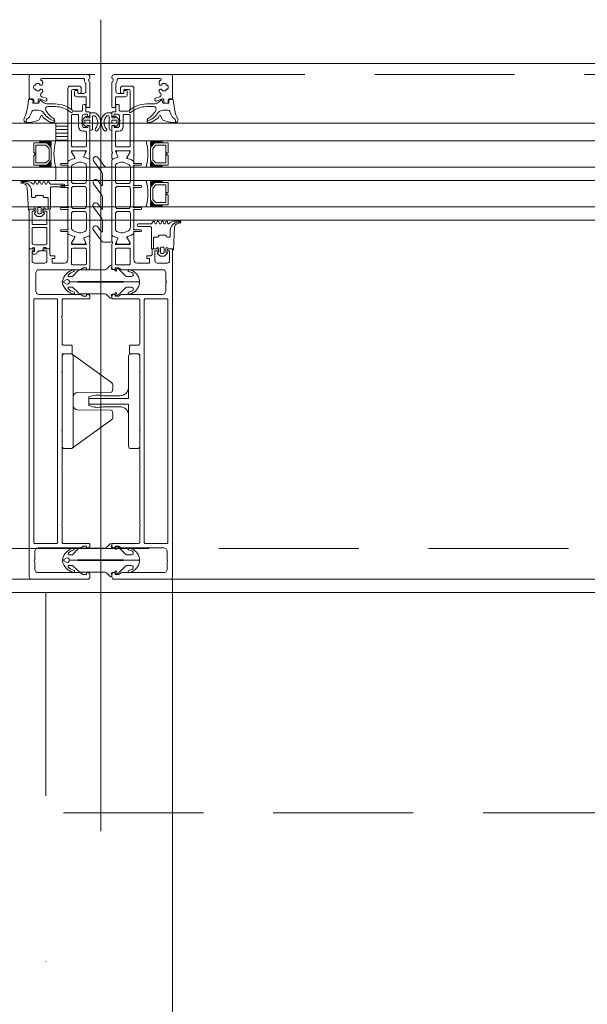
# Model space of a CAD drawing. Header units: millimetres. Extents: x 144573 to 336993, y 74252 to 247042.
# Tile 194 of 256: x 153900 to 154157, y 197868 to 198315. Entities that reach past the tile are written whole.
import ezdxf

# ---------------------------------------------------------------- set-up
doc = ezdxf.new("R2010")
doc.units = ezdxf.units.MM
doc.linetypes.add('CK_Čerchovaná 50', pattern=[6, 3, -1.5, 0, -1.5])
doc.linetypes.add('ČÁRKOVANÁ', pattern=[19.05, 12.7, -6.35])
for name, color, linetype, lineweight in [('FASÁDA DETAILNÍ', 255, 'Continuous', 0), ('NOVA', 255, 'Continuous', 0), ('TENKA', 255, 'Continuous', 0)]:
    doc.layers.add(name, color=color, linetype=linetype, lineweight=lineweight)

# ---------------------------------------------------------------- blocks, each defined once
blk = doc.blocks.new('244748_a')
blk.add_lwpolyline([(8.32, -1.69, 0.082248), (6.34, -0.9, -1.09695), (6.94, -0.1, -0.315353), (11.26, -5.15, -0.480529), (10.87, -5.64), (4.27, -5.64), (4.08, -5.45), (-16.53, -5.45), (-16.72, -5.64), (-20.43, -5.64, 0.574019), (-21.93, -4.78), (-22.99, -5.4, 0.524827), (-22.99, -5.9), (-21.93, -6.52, 0.574021), (-20.43, -5.66), (-16.72, -5.66), (-16.53, -5.85), (4.08, -5.85), (4.27, -5.66), (10.87, -5.66, -0.480529), (11.26, -6.15, -0.326229), (6.88, -11.09, -1.09695), (6.28, -10.3, 0.081457), (8.32, -9.61, 0.599203), (7.48, -8.05), (5.52, -8.05, 0.198965), (5.17, -8.2), (2.22, -11.15), (0.93, -12.01, -0.738038), (0.51, -11.62), (0.87, -11, 1), (0.35, -10.7), (0, -11.3), (-0.98, -11.3, 0.619205), (-1.45, -12.06), (-1.28, -12.43, -0.808139), (-2.04, -13.04), (-3.63, -11.44, 0.198906), (-4.34, -11.15), (-14.99, -11.15, -0.198936), (-16.76, -10.42), (-18.98, -8.2, 0.198942), (-19.33, -8.05), (-20.67, -8.05, 0.500217), (-21.09, -8.73, 0.122037), (-18.5, -10.27, -1.093735), (-19.1, -11.07, -0.240768), (-23.7, -6.07, -0.106226), (-23.7, -5.23, -0.256232), (-19, -0.13, -1.093735), (-18.4, -0.92, 0.116856), (-21.09, -2.57, 0.500217), (-20.67, -3.25), (-19.33, -3.25, 0.198942), (-18.98, -3.1), (-16.75, -0.88, -0.198936), (-14.99, -0.15), (-4.34, -0.15, 0.198907), (-3.63, 0.14), (-2.04, 1.74, -0.808139), (-1.28, 1.13), (-1.45, 0.76, 0.619205), (-0.98, 0), (0, 0), (0.35, -0.6, 1), (0.87, -0.3), (0.51, 0.32, -0.738038), (0.93, 0.71), (2.22, -0.15), (5.17, -3.1, 0.198965), (5.52, -3.25), (7.48, -3.25, 0.599203)], format="xyb", close=True)
blk = doc.blocks.new('236134_0100_s_v')
for points in [[(22.8, -23), (22.8, -5), (42, -5, 0.414214), (43, -4), (43, -1, 0.414214), (42, 0), (1, 0, 0.414214), (0, -1), (0, -4, 0.414214), (1, -5), (20.2, -5), (20.2, -23)], [(15, -5, -0.414214), (19, -9), (19, -16.57, 0.165764), (19.53, -23), (23.47, -23, 0.165764), (24, -16.57), (24, -9, -0.414214), (28, -5)]]:
    blk.add_lwpolyline(points, format="xyb")
blk = doc.blocks.new('236134_0200_s_v')
for points in [[(19.58, 5, -0.41166), (17.58, 6.98), (17.45, 22.25, 0.344217), (17.07, 22.73), (16, 23), (14, 23, 0.240828), (13.19, 22.59), (0.19, 4.59)], [(23.42, 5, 0.41166), (25.42, 6.98), (25.55, 22.25, -0.344217), (25.93, 22.73), (27, 23), (29, 23, -0.240828), (29.81, 22.59), (42.81, 4.59)]]:
    blk.add_lwpolyline(points, format="xyb")
blk.add_lwpolyline([(42, 5), (1, 5, 0.414214), (0, 4), (0, 1, 0.414214), (1, 0), (42, 0, 0.414214), (43, 1), (43, 4, 0.414214)], format="xyb", close=True)
blk = doc.blocks.new('284336')
for points in [[(-0.7, -9.6), (-10, -9.6, 0.414511), (-10.51, -10.11), (-10.51, -15.51, -1), (-11.69, -15.51), (-11.69, -9.6), (-12.69, -8.95, -0.668884), (-12.6, -8.23), (-11.99, -8.01, 0.766384), (-11.99, -7.21), (-12.6, -6.99, -0.76831), (-12.6, -6.23), (-11.99, -6.01, 0.766384), (-11.99, -5.21), (-12.6, -4.99, -0.76831), (-12.6, -4.23), (-11.99, -4.01, 0.766384), (-11.99, -3.21), (-12.6, -2.99, -0.877523), (-12.5, -2.22), (-12.1, -2.22, 0.698129), (-11.83, -1.5, -0.220231), (-12.89, 0.78), (-12.89, 3.45, -0.157143), (-12.82, 3.68), (-12.69, 3.42, -0.067482), (-12.48, 2.53, 0.393136), (-8.66, -1.02), (-6.1, -1.02, -0.414214), (-5.61, -1.51), (-5.61, -2.22, -0.267949), (-5.85, -2.65), (-6.35, -2.93, 0.267949), (-6.61, -3.38), (-6.61, -5.84, 0.267949), (-6.35, -6.29), (-5.85, -6.57, -0.267949), (-5.61, -7), (-5.61, -8.11, 0.414215), (-5.1, -8.62), (-0.41, -8.62), (-0.41, -9.31, -0.414212), (-0.7, -9.6)], [(-0.41, 0), (-0.41, -2, 0.990243), (-0.4, -3.02), (0.9, -3.02, 0.414214), (1.21, -2.71), (1.21, -2.61, -0.668123), (1.71, -2.4), (2.75, -3.45, -0.199004), (2.89, -3.79), (2.89, -5.43, -0.199038), (2.75, -5.77), (1.71, -6.82, -0.668191), (1.21, -6.61), (1.21, -6.51, 0.414214), (0.9, -6.2), (-0.4, -6.2, 0.990269), (-0.41, -7.22), (-0.41, -8.6), (-5.1, -8.6, -0.414215), (-5.59, -8.11), (-5.59, -7, 0.267949), (-5.84, -6.56), (-6.34, -6.27, -0.267949), (-6.59, -5.84), (-6.59, -3.38, -0.267949), (-6.34, -2.95), (-5.84, -2.66, 0.267949), (-5.59, -2.22), (-5.59, -1.51, 0.414214), (-6.1, -1), (-8.66, -1, -0.393156), (-12.46, 2.53, 0.067572), (-12.67, 3.43), (-12.8, 3.7, -0.637545), (-12.12, 3.53), (-11.92, 2.53, 0.344315), (-10.06, 0.91), (0, 0.38, -0.406913), (0.39, 0), (-0.41, 0)], [(1.7, -4.31, 0.414235), (1.2, -3.81), (-0.7, -3.81, 0.414214), (-1.2, -4.31), (-1.2, -4.91, 0.414214), (-0.7, -5.41), (1.2, -5.41, 0.414235), (1.7, -4.91), (1.7, -4.31)]]:
    blk.add_lwpolyline(points, format="xyb", close=True)
blk = doc.blocks.new('nesystémový nástavec 18')
for p, q in [((-17.5, 9.3), (-15.36, 9.3)), ((-15.36, 9.3), (0, 9.3)), ((0, 9.3), (0, 7.8)), ((-18, 6.8), (-18, 8.8)), ((-17, 6.3), (-17.5, 6.3)), ((-11, 8), (-17, 8)), ((-17, 8), (-17, 6.3)), ((-11, 1.3), (-11, 8)), ((-2.8, 8), (-9.7, 8)), ((-9.7, 1.3), (-9.7, 8)), ((-1.8, 2.3), (-1.8, 7)), ((-0.5, 7.3), (-0.5, 6.8)), ((0, 6.3), (0.55, 6.3)), ((0.55, 6.3), (0.95, 5.9)), ((0.95, 5.9), (0.95, 4.8)), ((0.95, 4.8), (0.95, 4.14)), ((-18, 0.5), (-18, 1.8)), ((-17.5, 2.3), (-17, 2.3)), ((-1.8, 0), (-17.5, 0)), ((-17, 2.3), (-17, 1.3)), ((-17, 1.3), (-11, 1.3)), ((-9.7, 1.3), (-2.8, 1.3)), ((0, 0), (-1.8, 0)), ((-0.4, 2.23), (-0.5, 2.04)), ((-0.5, 2.04), (-0.5, 2)), ((1.2, 2.44), (0, 2.44)), ((0, 1.5), (0, 0)), ((0.95, 4.14), (1.2, 4.14)), ((1.2, 1.85), (1.2, 2.44)), ((1.4, 3.94), (1.4, 3.84)), ((1.6, 3.64), (1.6, 3.64)), ((1.8, 1.37), (1.7, 1.35)), ((2.25, 1.63), (1.8, 1.37)), ((2.4, 2.84), (2.4, 1.89))]:
    blk.add_line(p, q)
for centre, radius, start, end in [((-17.5, 8.8), 0.5, 90, 180), ((-15.36, 9.8), 0.5, 270, 270.084), ((-17.5, 6.8), 0.5, 180.0012, 269.9988), ((-2.8, 7), 1, 0, 90), ((0, 7.3), 0.5, 89.9955, 180.0071), ((0, 6.8), 0.5, 179.9949, 270.006), ((0.75, 4.8), 0.2, 359.9656, 0.0344), ((-17.5, 1.8), 0.5, 89.999, 180.0002), ((-17.5, 0.5), 0.5, 180, 270), ((-2.8, 2.3), 1, 270, 0), ((0, 2), 0.5, 179.9716, 270.0327), ((0, 1.94), 0.5, 89.9975, 144.0007), ((1.2, 3.94), 0.2, 359.9707, 90.0249), ((1.7, 1.85), 0.5, 179.9991, 270), ((1.6, 3.84), 0.2, 179.9737, 270.035), ((1.6, 2.84), 0.8, 0.0065, 89.9919), ((2.1, 1.89), 0.3, 299.9815, 0.0183)]:
    blk.add_arc(centre, radius, start, end)
blk = doc.blocks.new('433270')
blk.add_lwpolyline([(1, 0, 0.414364), (0, -1), (0, -1.4, 0.255924), (0.23, -1.83, -0.547723), (0.23, -3.17, 0.255924), (0, -3.6), (0, -14.6, 0.414214), (0.3, -14.9), (1.2, -14.9, 0.414214), (1.7, -14.4), (1.7, -10.3, -0.414214), (2, -10), (6, -10, 0.414248), (7, -9), (7, -7.7, 0.414179), (6.5, -7.2), (5.7, -7.2, 0.414232), (5.4, -7.5), (5.4, -8.2, -0.414198), (5.1, -8.5), (2.8, -8.5, -0.414204), (1.8, -7.5), (1.8, -4.49, -0.147432), (1.97, -3.94, 0.147461), (2.4, -2.5), (2.4, -2.3, -0.414214), (2.9, -1.8), (21.87, -1.8, -0.668178), (22.22, -2.65), (22.16, -2.72, 1), (21.59, -3.29), (21.52, -3.35, 0.198912), (21.38, -3.71), (21.38, -4.05, 0.414214), (22.08, -4.75), (22.38, -4.75, 0.576988), (22.64, -4.3, -0.311246), (24.56, -4.3, 0.576988), (24.82, -4.75), (25.3, -4.75, -0.260065), (25.3, -6.65), (24.82, -6.65, 0.576988), (24.56, -7.1, -0.311246), (22.64, -7.1, 0.576988), (22.38, -6.65), (22.08, -6.65, 0.414214), (21.38, -7.35), (21.38, -7.61, 0.267949), (21.63, -8.04), (21.89, -8.2, -0.637047), (21.73, -10), (19.83, -10.7, 0.315299), (19.5, -11.17), (19.5, -11.49, 0.520567), (20.17, -11.96), (22.83, -10.99, -0.520567), (23.5, -11.46), (23.5, -12.5, 0.414062), (24, -13), (25, -13, 0.414186), (25.5, -12.5), (25.5, -11.5, -0.414182), (26, -11), (27, -11, 0.414214), (27.5, -10.5), (27.5, -0.5, 0.414214), (27, 0), (1, 0)], format="xyb", close=True)
blk = doc.blocks.new('284325')
for points in [[(0.84, -5.23, -0.560316), (0.94, -4.73), (1.94, -4.36, 0.3153), (2.14, -4.08), (2.14, -1.89, 0.451558), (1.8, -1.59), (0.9, -1.7, -0.399586), (0.57, -1.46), (0.3, -0.07, -0.415977), (0.53, 0.29, 0.024107), (6.15, 1.24, 0.076636), (8.99, 2.34, -0.577615), (10.79, 1.3), (10.02, 1.37, 0.283171), (9.08, 0.9, -0.168429), (7.07, -0.74), (5.9, -1.16, 0.315302), (5.24, -2.1), (5.24, -4.21, 0.269719), (6.76, -6.82, -0.194797), (10.18, -11.53, -0.342663), (9.17, -11.17, 0.119207), (5.43, -7.59, 0.578571), (3.63, -8.62), (3.63, -11.77, 0.176415), (6.16, -18.72, -1), (5.24, -19.49, -0.176415), (2.43, -11.77), (2.43, -8.89, 0.208286), (0.84, -5.23)], [(8.95, -6.65), (10.32, -8.78, -0.134555), (10.79, -10.63, -0.339795), (10.19, -11.53, 0.194788), (6.76, -6.81, -0.269736), (5.25, -4.21), (5.25, -2.1, -0.315302), (5.9, -1.17), (7.07, -0.74, 0.168429), (9.09, 0.89, -0.283167), (10.01, 1.36), (10.79, 1.29), (10.79, -0.74, -0.070852), (10.71, -1.3), (9.95, -3.93, -0.241839), (9.08, -4.83), (7.93, -5.22, 0.836024), (8.08, -6.19), (8.11, -6.19, -0.255349), (8.95, -6.65)]]:
    blk.add_lwpolyline(points, format="xyb", close=True)
blk = doc.blocks.new('288126')
for points in [[(-16.5, 0), (16.5, 0)], [(-21.36, -6.34), (-17.8, -3.69)], [(-17, -2.08), (-17, -0.5)], [(-8.83, -4.3), (-14.11, -4.3)], [(1.81, -4.3), (-3.71, -4.3)], [(12.21, -4.3), (6.93, -4.3)], [(17, -0.5), (17, -3.8)], [(-14.71, -4.5), (-19.87, -8.34)], [(-10.96, -6.34), (-8.71, -4.66)], [(-4.31, -4.5), (-9.47, -8.34)], [(-0.35, -6.36), (1.93, -4.66)], [(6.33, -4.5), (1.14, -8.37)], [(10.05, -6.36), (12.33, -4.66)], [(16.6, -4.6), (11.54, -8.37)]]:
    blk.add_lwpolyline(points)
for centre, radius, start, end in [((16.5, -0.5), 0.5, 0, 90), ((-16.5, -0.5), 0.5, 90, 180), ((16, -3.8), 1, 306.7059, 0), ((-20.61, -7.34), 1.25, 126.7059, 306.7059), ((-10.21, -7.34), 1.25, 126.7059, 306.7059), ((0.4, -7.37), 1.25, 126.7059, 306.7059), ((10.8, -7.37), 1.25, 126.7059, 306.7059)]:
    blk.add_arc(centre, radius, start, end)
at = {"extrusion": (0, 0, -1)}
for centre, radius, start, end in [((19, -2.08), 2, 180, 233.2941), ((14.11, -5.3), 1, 53.2941, 90), ((8.83, -4.5), 0.2, 90, 233.2941), ((3.71, -5.3), 1, 53.2941, 90), ((-1.81, -4.5), 0.2, 90, 233.2941), ((-6.93, -5.3), 1, 53.2941, 90), ((-12.21, -4.5), 0.2, 90, 233.2941)]:
    blk.add_arc(centre, radius, start, end, dxfattribs=at)
blk = doc.blocks.new('246426')
for points in [[(-1.84, 0.64), (-2.86, -0.38, 0.198926), (-3.15, -1.09), (-3.15, -2.31, 0.198926), (-2.86, -3.02), (-1.84, -4.04, 0.637051), (-1.5, -3.92), (-1.45, -3.4), (-0.3, -3.4, -0.41484), (0, -3.7), (0, -5.19, 0.414232), (0.5, -5.69), (2.14, -5.69, 0.071862), (2.2, -5.68, 0.157876), (3.73, -4.64, 0.360336), (3.48, 2.39, 0.964062), (2.54, 1.48, -0.403385), (2.25, -4.34, -0.190964), (2.11, -4.39), (1.7, -4.39, -0.414214), (1.2, -3.89), (1.2, 1.31, 0.414201), (0.2, 2.31), (0, 2.31), (0, 0.3, -0.414214), (-0.3, 0), (-1.45, 0), (-1.5, 0.52, 0.637051), (-1.84, 0.64)], [(-2.25, -1.4, -0.414214), (-1.85, -1), (-0.4, -1, -0.414214), (0, -1.4), (0, -2, -0.414214), (-0.4, -2.4), (-1.85, -2.4, -0.414214), (-2.25, -2), (-2.25, -1.4)]]:
    blk.add_lwpolyline(points, format="xyb", close=True)

msp = doc.modelspace()

# ---------------------------------------------------------------- hatches: boundary and pattern name
at = {"layer": 'FASÁDA DETAILNÍ'}
h = msp.add_hatch(dxfattribs=at)
h.set_pattern_fill('ANSI31', color=256, scale=0.5, angle=495)
h.set_pattern_definition([(180, (143601.5588, 130529.9017), (-7e-16, -1.5875), [])])
h.paths.add_polyline_path([(153915.98, 198260.259), (153921.48, 198260.259), (153921.48, 198268.259), (153915.98, 198268.259)])

# ---------------------------------------------------------------- linework, layer by layer
for p, q in [((153936.48, 198315.204), (153936.48, 197946.967)), ((146726.48, 198268.259), (157106.98, 198268.259)), ((153506.98, 198268.259), (153915.98, 198268.259)), ((153915.98, 198268.259), (153915.98, 198260.259)), ((157106.98, 198260.259), (146726.48, 198260.259)), ((153915.98, 198260.259), (153506.98, 198260.259)), ((146726.48, 198248.259), (157106.98, 198248.259)), ((153506.98, 198248.259), (153915.98, 198248.259)), ((153915.98, 198242.259), (153915.98, 198248.259)), ((157106.98, 198242.259), (146726.48, 198242.259)), ((153915.98, 198242.259), (153506.98, 198242.259)), ((146726.48, 198230.259), (158164.518, 198230.259)), ((158151.479, 198224.259), (146726.48, 198224.259)), ((156604.98, 198061.259), (153967.98, 198061.259))]:
    msp.add_line(p, q, dxfattribs=at)
for points in [[(173301.48, 174615.259), (146721.48, 174615.259), (146721.48, 198295.259), (173301.48, 198295.259)], [(153915.98, 198268.259), (153921.48, 198268.259), (153921.48, 198260.259), (153915.98, 198260.259)], [(153905.98, 198249.259), (153911.98, 198249.259), (153913.98, 198251.259), (153913.98, 198257.259), (153911.98, 198259.259), (153905.98, 198259.259), (153905.98, 198254.759), (153906.48, 198254.759), (153906.48, 198253.759), (153905.98, 198253.759)], [(153906.98, 198258.259), (153906.98, 198250.259), (153911.566, 198250.259), (153912.98, 198251.673), (153912.98, 198256.706), (153911.566, 198258.259)], [(153966.98, 198249.259), (153960.98, 198249.259), (153958.98, 198251.259), (153958.98, 198257.259), (153960.98, 198259.259), (153966.98, 198259.259), (153966.98, 198254.759), (153966.48, 198254.759), (153966.48, 198253.759), (153966.98, 198253.759)], [(153965.98, 198258.259), (153965.98, 198250.259), (153961.394, 198250.259), (153959.98, 198251.673), (153959.98, 198256.706), (153961.394, 198258.259)], [(153966.98, 198231.259), (153960.98, 198231.259), (153958.98, 198233.259), (153958.98, 198239.259), (153960.98, 198241.259), (153966.98, 198241.259), (153966.98, 198236.759), (153966.48, 198236.759), (153966.48, 198235.759), (153966.98, 198235.759)], [(153965.98, 198240.259), (153965.98, 198232.259), (153961.394, 198232.259), (153959.98, 198233.673), (153959.98, 198238.706), (153961.394, 198240.259)], [(173061.48, 174855.259), (146961.48, 174855.259), (146961.48, 198055.259), (173061.48, 198055.259)]]:
    msp.add_lwpolyline(points, close=True, dxfattribs=at)
at = {"layer": 'FASÁDA DETAILNÍ', "linetype": 'ČÁRKOVANÁ', "ltscale": 5}
for points in [[(173296.48, 174620.259), (146726.48, 174620.259), (146726.48, 198290.259), (173296.48, 198290.259)], [(173081.48, 174835.259), (146941.48, 174835.259), (146941.48, 198075.259), (173081.48, 198075.259)], [(172961.48, 174955.259), (147061.48, 174955.259), (147061.48, 197955.259), (172961.48, 197955.259)]]:
    msp.add_lwpolyline(points, close=True, dxfattribs=at)
at = {"layer": 'FASÁDA DETAILNÍ'}
for points in [[(153931.48, 198255.759), (153931.48, 198266.758, 0.4144257), (153930.98, 198267.259), (153930.487, 198267.259), (153930.487, 198266.259), (153928.987, 198266.259, -0.4142136), (153927.987, 198267.259), (153927.987, 198268.759, -0.3999851), (153927.987, 198269.759), (153927.987, 198271.259, -0.4142136), (153928.987, 198272.259), (153930.48, 198272.259), (153930.48, 198271.259), (153930.98, 198271.259, 0.4144559), (153931.48, 198271.759), (153931.479, 198273.059, 0.4139712), (153931.179, 198273.359), (153929.98, 198273.359, -0.4142136), (153929.68, 198273.659), (153929.68, 198276.659), (153928.68, 198276.659, 0.4142136), (153928.18, 198276.159), (153928.18, 198274.259, -0.4142136), (153927.68, 198273.759), (153924.18, 198273.759, -0.4142056), (153923.18, 198274.759), (153923.18, 198283.059, -0.4142063), (153923.68, 198283.559), (153925.58, 198283.559, -0.414219), (153926.08, 198283.059), (153926.08, 198282.259, 0.4142136), (153926.58, 198281.759), (153927.08, 198281.759, 0.4142136), (153927.58, 198282.259), (153927.58, 198284.059, 0.4142136), (153926.58, 198285.059), (153922.48, 198285.059, 0.4142136), (153921.48, 198284.059), (153921.48, 198255.759), (153921.48, 198251.658, 0.5773503), (153922.08, 198251.312), (153922.943, 198251.81), (153924.435, 198252.238, 0.4887011), (153924.612, 198252.677), (153923.18, 198255.143), (153923.18, 198255.564, -0.4325656), (153923.38, 198255.759), (153929.685, 198255.759, -0.5483974), (153929.87, 198255.477), (153928.802, 198253.093, 0.4253361), (153928.91, 198252.826), (153930.933, 198252.009, 0.5315625), (153931.482, 198252.38), (153931.482, 198254.445, 0.2313061), (153931.367, 198254.681, -0.3061853), (153931.263, 198255.001), (153931.48, 198255.759)], [(153941.48, 198255.759), (153941.48, 198266.758, -0.4144257), (153941.98, 198267.259), (153942.473, 198267.259), (153942.473, 198266.259), (153943.973, 198266.259, 0.4142136), (153944.973, 198267.259), (153944.973, 198268.759, 0.3999851), (153944.973, 198269.759), (153944.973, 198271.259, 0.4142136), (153943.973, 198272.259), (153942.48, 198272.259), (153942.48, 198271.259), (153941.98, 198271.259, -0.4144559), (153941.48, 198271.759), (153941.481, 198273.059, -0.4139712), (153941.781, 198273.359), (153942.98, 198273.359, 0.4142136), (153943.28, 198273.659), (153943.28, 198276.659), (153944.28, 198276.659, -0.4142136), (153944.78, 198276.159), (153944.78, 198274.259, 0.4142136), (153945.28, 198273.759), (153948.78, 198273.759, 0.4142056), (153949.78, 198274.759), (153949.78, 198283.059, 0.4142063), (153949.28, 198283.559), (153947.38, 198283.559, 0.414219), (153946.88, 198283.059), (153946.88, 198282.259, -0.4142136), (153946.38, 198281.759), (153945.88, 198281.759, -0.4142136), (153945.38, 198282.259), (153945.38, 198284.059, -0.4142136), (153946.38, 198285.059), (153950.48, 198285.059, -0.4142136), (153951.48, 198284.059), (153951.48, 198255.759), (153951.48, 198251.658, -0.5773503), (153950.88, 198251.312), (153950.017, 198251.81), (153948.525, 198252.238, -0.4887011), (153948.348, 198252.677), (153949.78, 198255.143), (153949.78, 198255.564, 0.4325656), (153949.58, 198255.759), (153943.275, 198255.759, 0.5483974), (153943.09, 198255.477), (153944.158, 198253.093, -0.4253361), (153944.05, 198252.826), (153942.027, 198252.009, -0.5315625), (153941.478, 198252.38), (153941.478, 198254.445, -0.2313061), (153941.593, 198254.681, 0.3061853), (153941.697, 198255.001), (153941.48, 198255.759)], [(153923.18, 198257.959), (153923.18, 198271.659, -0.4142136), (153923.68, 198272.159), (153925.887, 198272.159, -0.4142136), (153926.387, 198271.659), (153926.387, 198266.688, 0.4111388), (153928.387, 198264.659), (153929.38, 198264.659, -0.4142136), (153929.88, 198264.159), (153929.88, 198257.959, -0.4142136), (153929.38, 198257.459), (153923.68, 198257.459, -0.4142136), (153923.18, 198257.959)], [(153949.78, 198257.959), (153949.78, 198271.659, 0.4142136), (153949.28, 198272.159), (153947.073, 198272.159, 0.4142136), (153946.573, 198271.659), (153946.573, 198266.688, -0.4111388), (153944.573, 198264.659), (153943.58, 198264.659, 0.4142136), (153943.08, 198264.159), (153943.08, 198257.959, 0.4142136), (153943.58, 198257.459), (153949.28, 198257.459, 0.4142136), (153949.78, 198257.959)], [(153931.48, 198217.597), (153931.481, 198229.509), (153931.48, 198251.42, 0.3058367), (153931.167, 198251.883), (153928.88, 198252.806, -0.4253361), (153928.772, 198253.073), (153929.489, 198254.692, 0.5437525), (153928.804, 198255.749), (153923.9, 198255.749, 0.5781822), (153923.381, 198254.847), (153924.642, 198252.655, -0.4885049), (153924.466, 198252.216), (153922.951, 198251.782), (153921.63, 198251.02, 0.2824777), (153921.481, 198250.744), (153921.481, 198250.298, -1.4470094), (153921.349, 198249.948), (153918.381, 198249.948, 1), (153918.381, 198249.148), (153921.349, 198249.148, -1.4470094), (153921.481, 198248.798), (153921.481, 198240.259, -1.4470094), (153921.349, 198239.909), (153918.381, 198239.909, 1), (153918.381, 198239.109), (153921.349, 198239.109, -1.4470094), (153921.481, 198238.758), (153921.481, 198230.259, -1.4470094), (153921.349, 198229.909), (153918.381, 198229.909, 1), (153918.381, 198229.109), (153921.349, 198229.109, -1.4470094), (153921.481, 198228.758), (153921.481, 198220.219, -1.4470094), (153921.349, 198219.869), (153918.381, 198219.869, 1), (153918.381, 198219.069), (153921.349, 198219.069, -1.4470094), (153921.481, 198218.718), (153921.481, 198218.273, 0.2824777), (153921.63, 198217.997), (153922.951, 198217.235), (153924.466, 198216.801, -0.4885049), (153924.642, 198216.361), (153923.381, 198214.17, 0.5781822), (153923.9, 198213.269), (153928.804, 198213.269, 0.5437525), (153929.489, 198214.325), (153928.772, 198215.944, -0.4253361), (153928.88, 198216.211), (153931.167, 198217.134, 0.3058367), (153931.48, 198217.597)], [(153941.48, 198217.597), (153941.479, 198229.509), (153941.48, 198251.42, -0.3058367), (153941.793, 198251.883), (153944.08, 198252.806, 0.4253361), (153944.188, 198253.073), (153943.471, 198254.692, -0.5437525), (153944.156, 198255.749), (153949.06, 198255.749, -0.5781822), (153949.579, 198254.847), (153948.318, 198252.655, 0.4885049), (153948.494, 198252.216), (153950.009, 198251.782), (153951.33, 198251.02, -0.2824777), (153951.479, 198250.744), (153951.479, 198250.298, 1.4470094), (153951.611, 198249.948), (153954.579, 198249.948, -1), (153954.579, 198249.148), (153951.611, 198249.148, 1.4470094), (153951.479, 198248.798), (153951.479, 198240.259, 1.4470094), (153951.611, 198239.909), (153954.579, 198239.909, -1), (153954.579, 198239.109), (153951.611, 198239.109, 1.4470094), (153951.479, 198238.758), (153951.479, 198230.259, 1.4470094), (153951.611, 198229.909), (153954.579, 198229.909, -1), (153954.579, 198229.109), (153951.611, 198229.109, 1.4470094), (153951.479, 198228.758), (153951.479, 198220.219, 1.4470094), (153951.611, 198219.869), (153954.579, 198219.869, -1), (153954.579, 198219.069), (153951.611, 198219.069, 1.4470094), (153951.479, 198218.718), (153951.479, 198218.273, -0.2824777), (153951.33, 198217.997), (153950.009, 198217.235), (153948.494, 198216.801, 0.4885049), (153948.318, 198216.361), (153949.579, 198214.17, -0.5781822), (153949.06, 198213.269), (153944.156, 198213.269, -0.5437525), (153943.471, 198214.325), (153944.188, 198215.944, 0.4253361), (153944.08, 198216.211), (153941.793, 198217.134, -0.3058367), (153941.48, 198217.597)], [(153929.881, 198248.709), (153929.881, 198241.809, -0.4142178), (153928.881, 198240.809), (153924.081, 198240.809, -0.4142178), (153923.081, 198241.809), (153923.081, 198248.171, -0.305619), (153924.018, 198249.561), (153925.942, 198250.34, -0.1764286), (153927.994, 198250.412), (153928.845, 198250.135, -0.3249157), (153929.881, 198248.709)], [(153943.079, 198248.709), (153943.079, 198241.809, 0.4142178), (153944.079, 198240.809), (153948.879, 198240.809, 0.4142178), (153949.879, 198241.809), (153949.879, 198248.171, 0.305619), (153948.942, 198249.561), (153947.018, 198250.34, 0.1764286), (153944.966, 198250.412), (153944.116, 198250.135, 0.3249157), (153943.079, 198248.709)], [(153929.881, 198238.509), (153929.881, 198230.509, -0.4142136), (153928.881, 198229.509), (153924.081, 198229.509, -0.4142136), (153923.081, 198230.509), (153923.081, 198238.509, -0.4142136), (153924.081, 198239.509), (153928.881, 198239.509, -0.4142136), (153929.881, 198238.509)], [(153943.079, 198238.509), (153943.079, 198230.509, 0.4142136), (153944.079, 198229.509), (153948.879, 198229.509, 0.4142136), (153949.879, 198230.509), (153949.879, 198238.509, 0.4142136), (153948.879, 198239.509), (153944.079, 198239.509, 0.4142136), (153943.079, 198238.509)], [(153929.881, 198227.209), (153929.881, 198220.308, -0.3249157), (153928.845, 198218.882), (153927.994, 198218.605, -0.1764286), (153925.942, 198218.678), (153924.018, 198219.456, -0.305619), (153923.081, 198220.846), (153923.081, 198227.209, -0.4142178), (153924.081, 198228.209), (153928.881, 198228.209, -0.4142178), (153929.881, 198227.209)], [(153943.079, 198227.209), (153943.079, 198220.308, 0.3249157), (153944.116, 198218.882), (153944.966, 198218.605, 0.1764286), (153947.018, 198218.678), (153948.942, 198219.456, 0.305619), (153949.879, 198220.846), (153949.879, 198227.209, 0.4142178), (153948.879, 198228.209), (153944.079, 198228.209, 0.4142178), (153943.079, 198227.209)], [(153903.98, 198062.259), (153903.98, 198210.759, -0.4142136), (153904.48, 198211.259), (153905.78, 198211.259, -0.4142197), (153906.28, 198210.759), (153906.28, 198210.259), (153905.28, 198210.259), (153905.28, 198205.759, 0.4142136), (153906.28, 198204.759), (153910.98, 198204.759, 0.4142136), (153911.98, 198205.759), (153911.98, 198210.259), (153910.28, 198210.259), (153910.28, 198210.759, -0.4142012), (153910.78, 198211.259), (153912.78, 198211.259, -0.4142136), (153913.28, 198210.759), (153913.28, 198208.615, 0.4142136), (153913.78, 198208.115), (153915.58, 198208.115), (153915.58, 198206.864), (153914.38, 198206.864), (153914.38, 198205.059, 0.4142136), (153914.68, 198204.759), (153919.979, 198204.759, 0.4141667), (153921.479, 198206.258), (153921.48, 198213.256), (153921.48, 198217.356, -0.5773503), (153922.08, 198217.703), (153922.943, 198217.204), (153924.435, 198216.777, -0.4887011), (153924.612, 198216.337), (153923.18, 198213.872), (153923.18, 198213.451, 0.4325656), (153923.38, 198213.256), (153929.685, 198213.256, 0.5483974), (153929.87, 198213.538), (153928.802, 198215.922, -0.4253361), (153928.91, 198216.189), (153930.933, 198217.005, -0.5315629), (153931.482, 198216.634), (153931.482, 198214.57, -0.2313061), (153931.367, 198214.334, 0.3061853), (153931.263, 198214.014), (153931.48, 198213.256), (153931.48, 198202.753, -0.4142136), (153930.48, 198201.753), (153929.98, 198201.753), (153929.98, 198202.553), (153928.48, 198202.553), (153927.336, 198201.893, -0.1316504), (153926.836, 198201.759), (153908.472, 198201.759, 0.4142136), (153906.972, 198200.259), (153906.972, 198196.758, 0.3999851), (153906.972, 198195.758), (153906.972, 198192.059, 0.4142136), (153908.472, 198190.559), (153926.836, 198190.559, -0.1316504), (153927.336, 198190.425), (153928.48, 198189.764), (153929.98, 198189.764), (153929.98, 198190.564), (153930.48, 198190.564, -0.4142136), (153931.48, 198189.564), (153931.48, 198189.059, -0.4142136), (153930.98, 198188.559), (153919.38, 198188.559, 0.4142136), (153918.88, 198188.059), (153918.88, 198180.659, 0.3999851), (153918.88, 198179.659), (153918.88, 198168.059, 0.4142136), (153919.38, 198167.559), (153922.98, 198167.559, -0.4142136), (153923.48, 198167.059), (153923.48, 198164.059, -0.4142136), (153922.98, 198163.559), (153919.38, 198163.559, 0.4142136), (153918.88, 198163.059), (153918.88, 198155.759, 0.38324), (153918.88, 198154.759), (153918.88, 198129.259, 0.38324), (153918.88, 198128.259), (153918.88, 198112.759, 0.38324), (153918.88, 198111.759), (153918.88, 198086.259, 0.38324), (153918.88, 198085.259), (153918.88, 198077.959, 0.4142136), (153919.38, 198077.459), (153930.98, 198077.459, -0.4142136), (153931.48, 198076.959), (153931.48, 198076.459, -0.4142136), (153930.48, 198075.459), (153929.98, 198075.459), (153929.98, 198076.259), (153928.48, 198076.259), (153927.326, 198075.593, -0.1169365), (153926.826, 198075.459), (153907.972, 198075.459, 0.4142315), (153906.472, 198073.959), (153906.472, 198070.249, 0.3999851), (153906.472, 198069.249), (153906.472, 198065.759, 0.4142315), (153907.972, 198064.259), (153926.826, 198064.259, -0.1169365), (153927.326, 198064.125), (153928.48, 198063.459), (153929.98, 198063.459), (153929.98, 198064.259), (153930.48, 198064.259, -0.4142136), (153931.48, 198063.259), (153931.48, 198062.259, -0.4142136), (153930.48, 198061.259), (153904.98, 198061.259, -0.4142135), (153903.98, 198062.259)], [(153968.98, 198062.259), (153968.98, 198210.759, 0.4142136), (153968.48, 198211.259), (153967.18, 198211.259, 0.4142197), (153966.68, 198210.759), (153966.68, 198210.259), (153967.68, 198210.259), (153967.68, 198205.759, -0.4142136), (153966.68, 198204.759), (153961.98, 198204.759, -0.4142136), (153960.98, 198205.759), (153960.98, 198210.259), (153962.68, 198210.259), (153962.68, 198210.759, 0.4142012), (153962.18, 198211.259), (153960.18, 198211.259, 0.4142136), (153959.68, 198210.759), (153959.68, 198208.615, -0.4142136), (153959.18, 198208.115), (153957.38, 198208.115), (153957.38, 198206.864), (153958.58, 198206.864), (153958.58, 198205.059, -0.4142136), (153958.28, 198204.759), (153952.981, 198204.759, -0.4141667), (153951.481, 198206.258), (153951.48, 198213.256), (153951.48, 198217.356, 0.5773503), (153950.88, 198217.703), (153950.017, 198217.204), (153948.525, 198216.777, 0.4887011), (153948.348, 198216.337), (153949.78, 198213.872), (153949.78, 198213.451, -0.4325656), (153949.58, 198213.256), (153943.275, 198213.256, -0.5483974), (153943.09, 198213.538), (153944.158, 198215.922, 0.4253361), (153944.05, 198216.189), (153942.027, 198217.005, 0.5315629), (153941.478, 198216.634), (153941.478, 198214.57, 0.2313061), (153941.593, 198214.334, -0.3061853), (153941.697, 198214.014), (153941.48, 198213.256), (153941.48, 198202.753, 0.4142136), (153942.48, 198201.753), (153942.98, 198201.753), (153942.98, 198202.553), (153944.48, 198202.553), (153945.624, 198201.893, 0.1316504), (153946.124, 198201.759), (153964.488, 198201.759, -0.4142136), (153965.988, 198200.259), (153965.988, 198196.758, -0.3999851), (153965.988, 198195.758), (153965.988, 198192.059, -0.4142136), (153964.488, 198190.559), (153946.124, 198190.559, 0.1316504), (153945.624, 198190.425), (153944.48, 198189.764), (153942.98, 198189.764), (153942.98, 198190.564), (153942.48, 198190.564, 0.4142136), (153941.48, 198189.564), (153941.48, 198189.059, 0.4142136), (153941.98, 198188.559), (153953.58, 198188.559, -0.4142136), (153954.08, 198188.059), (153954.08, 198180.659, -0.3999851), (153954.08, 198179.659), (153954.08, 198168.059, -0.4142136), (153953.58, 198167.559), (153949.98, 198167.559, 0.4142136), (153949.48, 198167.059), (153949.48, 198164.059, 0.4142136), (153949.98, 198163.559), (153953.58, 198163.559, -0.4142136), (153954.08, 198163.059), (153954.08, 198155.759, -0.38324), (153954.08, 198154.759), (153954.08, 198129.259, -0.38324), (153954.08, 198128.259), (153954.08, 198112.759, -0.38324), (153954.08, 198111.759), (153954.08, 198086.259, -0.38324), (153954.08, 198085.259), (153954.08, 198077.959, -0.4142136), (153953.58, 198077.459), (153941.98, 198077.459, 0.4142136), (153941.48, 198076.959), (153941.48, 198076.459, 0.4142136), (153942.48, 198075.459), (153942.98, 198075.459), (153942.98, 198076.259), (153944.48, 198076.259), (153945.634, 198075.593, 0.1169365), (153946.134, 198075.459), (153964.988, 198075.459, -0.4142315), (153966.488, 198073.959), (153966.488, 198070.249, -0.3999851), (153966.488, 198069.249), (153966.488, 198065.759, -0.4142315), (153964.988, 198064.259), (153946.134, 198064.259, 0.1169365), (153945.634, 198064.125), (153944.48, 198063.459), (153942.98, 198063.459), (153942.98, 198064.259), (153942.48, 198064.259, 0.4142136), (153941.48, 198063.259), (153941.48, 198062.259, 0.4142136), (153942.48, 198061.259), (153967.98, 198061.259, 0.4142135), (153968.98, 198062.259)], [(153929.38, 198203.959, 0.4142136), (153929.88, 198204.459), (153929.88, 198210.959, 0.4142136), (153929.38, 198211.459), (153923.68, 198211.459, 0.4142136), (153923.18, 198210.959), (153923.18, 198204.459, 0.4142136), (153923.68, 198203.959), (153929.38, 198203.959)], [(153943.58, 198203.959, -0.4142136), (153943.08, 198204.459), (153943.08, 198210.959, -0.4142136), (153943.58, 198211.459), (153949.28, 198211.459, -0.4142136), (153949.78, 198210.959), (153949.78, 198204.459, -0.4142136), (153949.28, 198203.959), (153943.58, 198203.959)], [(153906.08, 198188.059), (153906.08, 198077.959, 0.4142136), (153906.58, 198077.459), (153916.28, 198077.459, 0.4142136), (153916.78, 198077.959), (153916.78, 198188.059, 0.4142136), (153916.28, 198188.559), (153906.58, 198188.559, 0.4142136), (153906.08, 198188.059)], [(153966.88, 198188.059), (153966.88, 198077.959, -0.4142136), (153966.38, 198077.459), (153956.68, 198077.459, -0.4142136), (153956.18, 198077.959), (153956.18, 198188.059, -0.4142136), (153956.68, 198188.559), (153966.38, 198188.559, -0.4142136), (153966.88, 198188.059)]]:
    msp.add_lwpolyline(points, format="xyb", close=True, dxfattribs=at)
msp.add_lwpolyline([(153904.98, 198061.259), (153517.98, 198061.259)], dxfattribs=at)
for centre, radius, start, end in [((153908.117, 198259.759), 0.596, 303.03656, 56.96344), ((153908.41, 198259.759), 0.596, 303.03656, 56.96344), ((153908.702, 198259.759), 0.596, 303.03656, 56.96344), ((153908.995, 198259.759), 0.596, 303.03656, 56.96344), ((153909.287, 198259.759), 0.596, 303.03656, 56.96344), ((153909.58, 198259.759), 0.596, 303.03656, 56.96344), ((153909.872, 198259.759), 0.596, 303.03656, 56.96344), ((153910.165, 198259.759), 0.596, 303.03656, 56.96344), ((153910.457, 198259.759), 0.596, 303.03656, 56.96344), ((153910.75, 198259.759), 0.596, 303.03656, 56.96344), ((153911.042, 198259.759), 0.596, 303.03656, 56.96344), ((153911.335, 198259.759), 0.596, 303.03656, 56.96344), ((153911.627, 198259.759), 0.596, 303.03656, 56.96344), ((153911.64, 198259.621), 0.879, 313.99491, 46.49644), ((153911.549, 198259.473), 1.263, 321.96563, 38.49956), ((153911.389, 198259.334), 1.712, 327.29495, 32.68565), ((153911.145, 198259.189), 2.248, 331.52734, 28.40281), ((153910.796, 198259.021), 2.897, 335.30667, 25.29515), ((153910.429, 198258.907), 3.546, 337.29382, 22.40905), ((153937.871, 198254.259), 22.699, 164.67278, 195.32722), ((153935.089, 198254.259), 22.699, 344.67278, 15.32722), ((153962.531, 198258.907), 3.546, 157.59095, 202.70618), ((153962.164, 198259.021), 2.897, 154.70485, 204.69333), ((153961.815, 198259.189), 2.248, 151.59719, 208.47266), ((153961.571, 198259.334), 1.712, 147.31435, 212.70505), ((153961.411, 198259.473), 1.263, 141.50044, 218.03437), ((153961.321, 198259.621), 0.879, 133.50356, 226.00509), ((153961.333, 198259.759), 0.596, 123.03656, 236.96344), ((153961.625, 198259.759), 0.596, 123.03656, 236.96344), ((153961.918, 198259.759), 0.596, 123.03656, 236.96344), ((153962.21, 198259.759), 0.596, 123.03656, 236.96344), ((153962.503, 198259.759), 0.596, 123.03656, 236.96344), ((153962.795, 198259.759), 0.596, 123.03656, 236.96344), ((153963.088, 198259.759), 0.596, 123.03656, 236.96344), ((153963.38, 198259.759), 0.596, 123.03656, 236.96344), ((153963.673, 198259.759), 0.596, 123.03656, 236.96344), ((153963.965, 198259.759), 0.596, 123.03656, 236.96344), ((153964.258, 198259.759), 0.596, 123.03656, 236.96344), ((153964.55, 198259.759), 0.596, 123.03656, 236.96344), ((153964.843, 198259.759), 0.596, 123.03656, 236.96344), ((153908.117, 198248.759), 0.596, 303.03656, 56.96344), ((153908.41, 198248.759), 0.596, 303.03656, 56.96344), ((153908.702, 198248.759), 0.596, 303.03656, 56.96344), ((153908.995, 198248.759), 0.596, 303.03656, 56.96344), ((153909.287, 198248.759), 0.596, 303.03656, 56.96344), ((153909.58, 198248.759), 0.596, 303.03656, 56.96344), ((153909.872, 198248.759), 0.596, 303.03656, 56.96344), ((153910.165, 198248.759), 0.596, 303.03656, 56.96344), ((153910.457, 198248.759), 0.596, 303.03656, 56.96344), ((153910.75, 198248.759), 0.596, 303.03656, 56.96344), ((153911.042, 198248.759), 0.596, 303.03656, 56.96344), ((153911.335, 198248.759), 0.596, 303.03656, 56.96344), ((153911.627, 198248.759), 0.596, 303.03656, 56.96344), ((153911.64, 198248.896), 0.879, 313.50356, 46.00509), ((153911.549, 198249.045), 1.263, 321.50044, 38.03437), ((153911.389, 198249.183), 1.712, 327.31435, 32.70505), ((153911.145, 198249.328), 2.248, 331.59719, 28.47266), ((153910.796, 198249.496), 2.897, 334.70485, 24.69333), ((153910.429, 198249.61), 3.546, 337.59095, 22.70618), ((153962.531, 198249.61), 3.546, 157.29382, 202.40905), ((153962.164, 198249.496), 2.897, 155.30667, 205.29515), ((153961.815, 198249.328), 2.248, 151.52734, 208.40281), ((153961.571, 198249.183), 1.712, 147.29495, 212.68565), ((153961.411, 198249.045), 1.263, 141.96563, 218.49956), ((153961.321, 198248.896), 0.879, 133.99491, 226.49644), ((153961.333, 198248.759), 0.596, 123.03656, 236.96344), ((153961.625, 198248.759), 0.596, 123.03656, 236.96344), ((153961.918, 198248.759), 0.596, 123.03656, 236.96344), ((153962.21, 198248.759), 0.596, 123.03656, 236.96344), ((153962.503, 198248.759), 0.596, 123.03656, 236.96344), ((153962.795, 198248.759), 0.596, 123.03656, 236.96344), ((153963.088, 198248.759), 0.596, 123.03656, 236.96344), ((153963.38, 198248.759), 0.596, 123.03656, 236.96344), ((153963.673, 198248.759), 0.596, 123.03656, 236.96344), ((153963.965, 198248.759), 0.596, 123.03656, 236.96344), ((153964.258, 198248.759), 0.596, 123.03656, 236.96344), ((153964.55, 198248.759), 0.596, 123.03656, 236.96344), ((153964.843, 198248.759), 0.596, 123.03656, 236.96344), ((153935.089, 198236.259), 22.699, 344.67278, 15.32722), ((153962.531, 198240.907), 3.546, 157.59095, 202.70618), ((153962.164, 198241.021), 2.897, 154.70485, 204.69333), ((153961.815, 198241.189), 2.248, 151.59719, 208.47266), ((153961.571, 198241.334), 1.712, 147.31435, 212.70505), ((153961.411, 198241.473), 1.263, 141.50044, 218.03437), ((153961.321, 198241.621), 0.879, 133.50356, 226.00509), ((153961.333, 198241.759), 0.596, 123.03656, 236.96344), ((153961.625, 198241.759), 0.596, 123.03656, 236.96344), ((153961.918, 198241.759), 0.596, 123.03656, 236.96344), ((153962.21, 198241.759), 0.596, 123.03656, 236.96344), ((153962.503, 198241.759), 0.596, 123.03656, 236.96344), ((153962.795, 198241.759), 0.596, 123.03656, 236.96344), ((153963.088, 198241.759), 0.596, 123.03656, 236.96344), ((153963.38, 198241.759), 0.596, 123.03656, 236.96344), ((153963.673, 198241.759), 0.596, 123.03656, 236.96344), ((153963.965, 198241.759), 0.596, 123.03656, 236.96344), ((153964.258, 198241.759), 0.596, 123.03656, 236.96344), ((153964.55, 198241.759), 0.596, 123.03656, 236.96344), ((153964.843, 198241.759), 0.596, 123.03656, 236.96344), ((153962.531, 198231.61), 3.546, 157.29382, 202.40905), ((153962.164, 198231.496), 2.897, 155.30667, 205.29515), ((153961.815, 198231.328), 2.248, 151.52734, 208.40281), ((153961.571, 198231.183), 1.712, 147.29495, 212.68565), ((153961.411, 198231.045), 1.263, 141.96563, 218.49956), ((153961.321, 198230.896), 0.879, 133.99491, 226.49644), ((153961.333, 198230.759), 0.596, 123.03656, 236.96344), ((153961.625, 198230.759), 0.596, 123.03656, 236.96344), ((153961.918, 198230.759), 0.596, 123.03656, 236.96344), ((153962.21, 198230.759), 0.596, 123.03656, 236.96344), ((153962.503, 198230.759), 0.596, 123.03656, 236.96344), ((153962.795, 198230.759), 0.596, 123.03656, 236.96344), ((153963.088, 198230.759), 0.596, 123.03656, 236.96344), ((153963.38, 198230.759), 0.596, 123.03656, 236.96344), ((153963.673, 198230.759), 0.596, 123.03656, 236.96344), ((153963.965, 198230.759), 0.596, 123.03656, 236.96344), ((153964.258, 198230.759), 0.596, 123.03656, 236.96344), ((153964.55, 198230.759), 0.596, 123.03656, 236.96344), ((153964.843, 198230.759), 0.596, 123.03656, 236.96344)]:
    msp.add_arc(centre, radius, start, end, dxfattribs=at)
at = {"layer": 'NOVA', "ltscale": 5}
msp.add_line((153968.98, 198061.258), (153968.98, 197855.258), dxfattribs=at)
at = {"layer": 'TENKA', "linetype": 'CK_Čerchovaná 50', "ltscale": 50}
msp.add_line((153911.48, 174855.259), (153911.48, 198055.259), dxfattribs=at)

# ---------------------------------------------------------------- block references
at = {"layer": 'FASÁDA DETAILNÍ', "xscale": -1}
msp.add_blockref('433270', (153931.48, 198290.259), dxfattribs=at)
at = {"layer": 'FASÁDA DETAILNÍ'}
msp.add_blockref('433270', (153941.48, 198290.259), dxfattribs=at)
at = {"layer": 'FASÁDA DETAILNÍ', "xscale": -1}
for name, p, rotation in [('284325', (153903.98, 198279.399), 90), ('246426', (153931.484, 198267.259), 180), ('284336', (153903.98, 198228.849), 90), ('244748_a', (153942.702, 198190.598), 180), ('244748_a', (153942.702, 198064.298), 180)]:
    msp.add_blockref(name, p, dxfattribs=dict(at, rotation=rotation))
at = {"layer": 'FASÁDA DETAILNÍ'}
for name, p, rotation in [('284325', (153968.98, 198279.399), 270), ('246426', (153941.476, 198267.259), 180), ('288126', (153941.479, 198231.269), 270), ('nesystémový nástavec 18', (153903.98, 198211.259), 270), ('284336', (153968.98, 198210.849), 270), ('236134_0200_s_v', (153918.88, 198163.559), 270), ('236134_0100_s_v', (153954.08, 198163.559), 270)]:
    msp.add_blockref(name, p, dxfattribs=dict(at, rotation=rotation))

doc.saveas('drawing.dxf')
